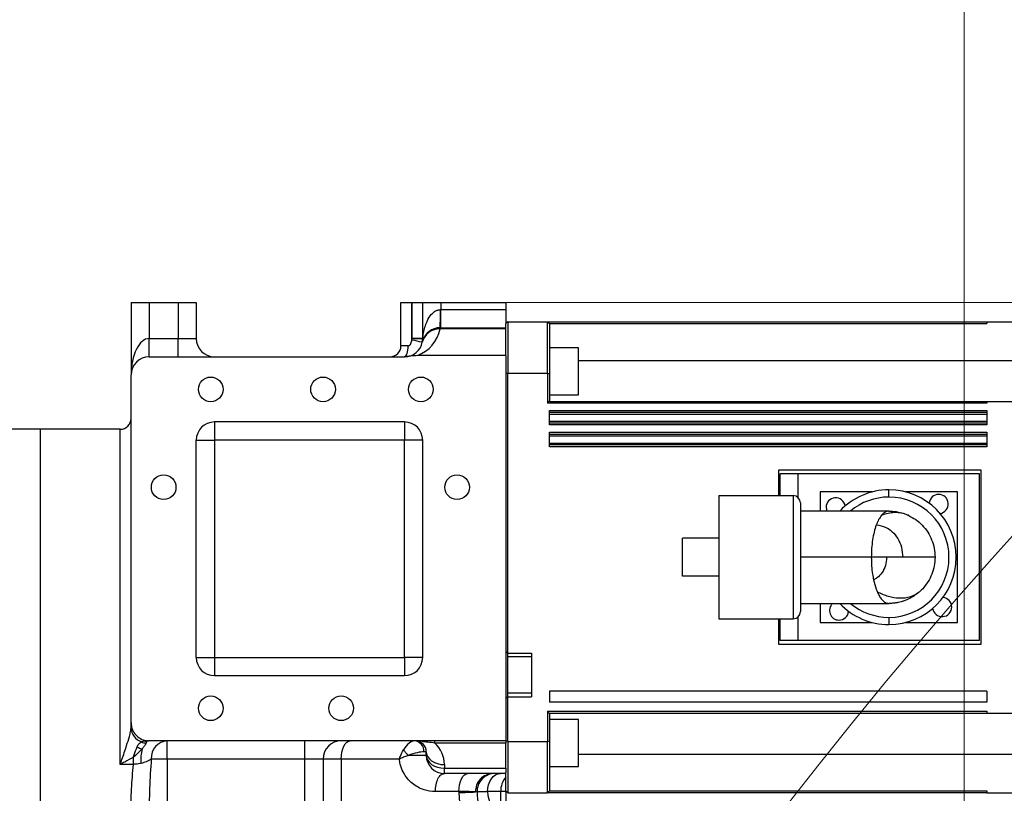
# Model space of a CAD drawing. Header units: millimetres. Extents: x -7 to 844, y 0 to 594.
# Tile 44 of 135: x 261 to 282, y 314 to 330. Entities that reach past the tile are written whole.
import ezdxf

# ---------------------------------------------------------------- set-up
doc = ezdxf.new("R2010")
doc.units = ezdxf.units.MM
doc.styles.add('SLDTEXTSTYLE2', font='HYSWLONGFANGSONG.TTF', dxfattribs={"bigfont": 'bigfont'})
doc.styles.add('SLDTEXTSTYLE3', font='HYSWLONGFANGSONG.TTF')
doc.dimstyles.new('SLDDIMSTYLE1', dxfattribs={"dimtxt": 9.875366, "dimasz": 4.884615, "dimexe": 0, "dimexo": 0.0625, "dimgap": 2.468842, "dimtad": 2, "dimlfac": 13, "dimrnd": 1e-09, "dimzin": 12, "dimdsep": 46, "dimtxsty": 'SLDTEXTSTYLE3', "dimsah": 1, "dimcen": 0.09, "dimadec": 0, "dimazin": 3, "dimtfac": 1, "dimtdec": 3, "dimtofl": 0, "dimtmove": 0, "dimatfit": 3, "dimfxl": 1, "dimfrac": 2, "dimtolj": 1, "dimtzin": 12, "dimarcsym": 0})
doc.dimstyles.new('SLDDIMSTYLE13', dxfattribs={"dimtxt": 9.875366, "dimasz": 4.884615, "dimexe": 0, "dimexo": 0.0625, "dimgap": 2.468842, "dimtad": 0, "dimtih": 1, "dimtoh": 1, "dimlfac": 5, "dimrnd": 1e-09, "dimzin": 12, "dimdsep": 46, "dimtxsty": 'SLDTEXTSTYLE3', "dimblk1": 'NONE', "dimblk2": 'NONE', "dimsah": 1, "dimcen": 0, "dimadec": 0, "dimazin": 3, "dimtfac": 1, "dimtdec": 3, "dimtofl": 0, "dimtmove": 0, "dimatfit": 3, "dimldrblk": 'NONE', "dimfxl": 1, "dimfrac": 2, "dimtolj": 1, "dimtzin": 12, "dimarcsym": 0})
doc.dimstyles.new('SLDDIMSTYLE14', dxfattribs={"dimtxt": 9.875366, "dimasz": 4.884615, "dimexe": 0, "dimexo": 0.0625, "dimgap": 2.468842, "dimtad": 0, "dimtih": 1, "dimtoh": 1, "dimlfac": 5, "dimrnd": 1e-09, "dimzin": 12, "dimdsep": 46, "dimtxsty": 'SLDTEXTSTYLE3', "dimblk1": 'NONE', "dimblk2": 'NONE', "dimsah": 1, "dimcen": 0, "dimadec": 0, "dimazin": 3, "dimtfac": 1, "dimtdec": 3, "dimtmove": 0, "dimatfit": 3, "dimldrblk": 'NONE', "dimfxl": 1, "dimfrac": 2, "dimtolj": 1, "dimtzin": 12, "dimarcsym": 0})
doc.dimstyles.new('SLDDIMSTYLE15', dxfattribs={"dimtxt": 9.875366, "dimasz": 4.884615, "dimexe": 0, "dimexo": 0.0625, "dimgap": 2.468842, "dimtad": 0, "dimtih": 1, "dimtoh": 1, "dimlfac": 5, "dimrnd": 1e-09, "dimzin": 12, "dimdsep": 46, "dimtxsty": 'SLDTEXTSTYLE3', "dimblk1": 'NONE', "dimblk2": 'NONE', "dimsah": 1, "dimcen": 0, "dimadec": 0, "dimazin": 3, "dimtfac": 1, "dimtdec": 3, "dimtmove": 0, "dimatfit": 3, "dimldrblk": 'NONE', "dimfxl": 1, "dimfrac": 2, "dimtolj": 1, "dimtzin": 12, "dimarcsym": 0})
doc.dimstyles.new('SLDDIMSTYLE2', dxfattribs={"dimtxt": 8.4646, "dimasz": 4.884615, "dimexe": 0, "dimexo": 0.0625, "dimgap": 2.11615, "dimtad": 2, "dimlfac": 13, "dimrnd": 1e-09, "dimzin": 12, "dimdsep": 46, "dimtxsty": 'SLDTEXTSTYLE3', "dimsah": 1, "dimcen": 0.09, "dimadec": 0, "dimazin": 3, "dimtfac": 1, "dimtdec": 3, "dimtofl": 0, "dimtmove": 0, "dimatfit": 3, "dimfxl": 1, "dimfrac": 2, "dimtolj": 1, "dimtzin": 12, "dimarcsym": 0})
doc.dimstyles.new('SLDDIMSTYLE8', dxfattribs={"dimtxt": 9.875366, "dimasz": 4.884615, "dimexe": 0, "dimexo": 0.0625, "dimgap": 2.468842, "dimtad": 0, "dimtih": 1, "dimtoh": 1, "dimlfac": 3, "dimrnd": 1e-09, "dimzin": 12, "dimdsep": 46, "dimtxsty": 'SLDTEXTSTYLE3', "dimblk1": 'NONE', "dimblk2": 'NONE', "dimsah": 1, "dimcen": 0, "dimadec": 0, "dimazin": 3, "dimtol": 1, "dimtp": 0.015, "dimtfac": 1, "dimtdec": 3, "dimtmove": 0, "dimatfit": 3, "dimldrblk": 'NONE', "dimfxl": 1, "dimfrac": 2, "dimtolj": 1, "dimtzin": 12, "dimarcsym": 0})

# ---------------------------------------------------------------- blocks, each defined once
blk = doc.blocks.new('_D_1')
at = {"color": 7, "linetype": 'Continuous', "lineweight": 18}
for p, q in [((280.678, 393.721), (61.134, 393.721)), ((62.134, 126.875), (62.134, 393.721)), ((197.046, 126.875), (61.134, 126.875))]:
    blk.add_line(p, q, dxfattribs=at)
for points in [[(62.134, 393.721), (61.382, 388.836), (62.885, 388.836)], [(62.134, 126.875), (62.885, 131.759), (61.382, 131.759)]]:
    blk.add_solid(points, dxfattribs=at)
at = {"color": 7, "linetype": 'Continuous', "lineweight": 18, "insert": (50.196, 251.655), "char_height": 9.2604, "attachment_point": 1, "rotation": 90, "style": 'SLDTEXTSTYLE3'}
blk.add_mtext('3469', dxfattribs=at)
blk = doc.blocks.new('_D_6')
at = {"color": 7, "linetype": 'Continuous', "lineweight": 18}
for p, q in [((280.678, 393.721), (82.321, 393.721)), ((83.321, 393.721), (83.321, 158.336)), ((275.155, 158.336), (82.321, 158.336))]:
    blk.add_line(p, q, dxfattribs=at)
for points in [[(83.321, 393.721), (82.569, 388.836), (84.072, 388.836)], [(83.321, 158.336), (84.072, 163.221), (82.569, 163.221)]]:
    blk.add_solid(points, dxfattribs=at)
at = {"color": 7, "linetype": 'Continuous', "lineweight": 18, "insert": (71.383, 267.385), "char_height": 9.2604, "attachment_point": 1, "rotation": 90, "style": 'SLDTEXTSTYLE3'}
blk.add_mtext('3060', dxfattribs=at)
blk = doc.blocks.new('_D_10')
at = {"color": 7, "linetype": 'Continuous', "lineweight": 18}
for p, q in [((183.755, 319.798), (183.755, 341.625)), ((280.678, 300.759), (280.678, 341.625)), ((183.755, 340.625), (280.678, 340.625))]:
    blk.add_line(p, q, dxfattribs=at)
for points in [[(183.755, 340.625), (188.639, 339.873), (188.639, 341.376)], [(280.678, 340.625), (275.793, 341.376), (275.793, 339.873)]]:
    blk.add_solid(points, dxfattribs=at)
at = {"color": 7, "linetype": 'Continuous', "lineweight": 18, "insert": (224.808, 350.857), "char_height": 7.9375, "attachment_point": 1, "style": 'SLDTEXTSTYLE3'}
blk.add_mtext('1260', dxfattribs=at)
blk = doc.blocks.new('_D_11')
at = {"color": 7, "linetype": 'Continuous', "lineweight": 18}
for p, q in [((280.678, 300.759), (280.678, 341.625)), ((304.139, 165.644), (304.139, 341.625)), ((304.139, 340.625), (280.678, 340.625))]:
    blk.add_line(p, q, dxfattribs=at)
for points in [[(280.678, 340.625), (285.562, 339.873), (285.562, 341.376)], [(304.139, 340.625), (299.255, 341.376), (299.255, 339.873)]]:
    blk.add_solid(points, dxfattribs=at)
at = {"color": 7, "linetype": 'Continuous', "lineweight": 18, "insert": (286.852, 350.857), "char_height": 7.9375, "attachment_point": 1, "style": 'SLDTEXTSTYLE3'}
blk.add_mtext('305', dxfattribs=at)
blk = doc.blocks.new('_D_14')
at = {"color": 7, "linetype": 'Continuous', "lineweight": 18}
for p, q in [((270.947, 324.028), (409.462, 324.028)), ((408.462, 324.028), (408.462, 310.952)), ((258.193, 310.952), (409.462, 310.952))]:
    blk.add_line(p, q, dxfattribs=at)
for points in [[(408.462, 324.028), (407.71, 319.144), (409.213, 319.144)], [(408.462, 310.952), (409.213, 315.836), (407.71, 315.836)]]:
    blk.add_solid(points, dxfattribs=at)
at = {"color": 7, "linetype": 'Continuous', "lineweight": 18, "insert": (398.23, 311.934), "char_height": 7.9375, "attachment_point": 1, "rotation": 90, "style": 'SLDTEXTSTYLE3'}
blk.add_mtext('170', dxfattribs=at)
blk = doc.blocks.new('_D_15')
at = {"color": 7, "linetype": 'Continuous', "lineweight": 18}
for p, q in [((258.193, 310.952), (409.462, 310.952)), ((408.462, 310.952), (408.462, 295.567)), ((285.87, 295.567), (409.462, 295.567))]:
    blk.add_line(p, q, dxfattribs=at)
for points in [[(408.462, 310.952), (407.71, 306.067), (409.213, 306.067)], [(408.462, 295.567), (409.213, 300.452), (407.71, 300.452)]]:
    blk.add_solid(points, dxfattribs=at)
at = {"color": 7, "linetype": 'Continuous', "lineweight": 18, "insert": (398.23, 297.703), "char_height": 7.9375, "attachment_point": 1, "rotation": 90, "style": 'SLDTEXTSTYLE3'}
blk.add_mtext('200', dxfattribs=at)
blk = doc.blocks.new('_D_28')
at = {"color": 7, "linetype": 'Continuous', "lineweight": 18}
blk.add_line((754.604, 285.289), (748.254, 285.289), dxfattribs=at)
at = {"color": 7, "linetype": 'Continuous', "lineweight": 18, "char_height": 9.2604, "attachment_point": 1}
for s, insert, style in [('10H7深15', (669.173, 320.457), 'SLDTEXTSTYLE2'), ('%%c', (657.557, 320.457), 'SLDTEXTSTYLE3'), ('Depth 15', (665.328, 308.23), 'SLDTEXTSTYLE3')]:
    blk.add_mtext(s, dxfattribs=dict(at, insert=insert, style=style))
blk = doc.blocks.new('_None')
blk = doc.blocks.new('_D_45')
at = {"color": 7, "linetype": 'Continuous', "lineweight": 18}
blk.add_line((521.285, 333.673), (471.743, 333.673), dxfattribs=at)
at = {"color": 7, "linetype": 'Continuous', "lineweight": 18, "char_height": 9.2604, "attachment_point": 1}
for s, insert, style in [('H8通', (502.411, 345.611), 'SLDTEXTSTYLE2'), ('%%c', (482.152, 345.611), 'SLDTEXTSTYLE3'), ('2-', (471.743, 345.611), 'SLDTEXTSTYLE3'), ('30', (493.768, 345.611), 'SLDTEXTSTYLE3')]:
    blk.add_mtext(s, dxfattribs=dict(at, insert=insert, style=style))
blk = doc.blocks.new('_D_46')
at = {"color": 7, "linetype": 'Continuous', "lineweight": 18}
blk.add_line((688.896, 334.435), (722.792, 334.435), dxfattribs=at)
at = {"color": 7, "linetype": 'Continuous', "lineweight": 18, "attachment_point": 1}
for s, insert, char_height, style in [('通', (714.149, 346.373), 9.26, 'SLDTEXTSTYLE2'), ('8-', (690.483, 346.373), 9.2604, 'SLDTEXTSTYLE3'), ('M20', (700.893, 346.373), 9.2604, 'SLDTEXTSTYLE3')]:
    blk.add_mtext(s, dxfattribs=dict(at, insert=insert, char_height=char_height, style=style))
blk = doc.blocks.new('_D_55')
at = {"color": 7, "linetype": 'Continuous', "lineweight": 18}
blk.add_line((512.91, 531.632), (472.011, 531.632), dxfattribs=at)
at = {"color": 7, "linetype": 'Continuous', "lineweight": 18, "attachment_point": 1}
for s, insert, char_height, style in [('通', (502.68, 543.569), 9.26, 'SLDTEXTSTYLE2'), ('%%c', (482.421, 543.569), 9.2604, 'SLDTEXTSTYLE3'), ('8-', (472.011, 543.569), 9.2604, 'SLDTEXTSTYLE3'), ('22', (494.037, 543.569), 9.2604, 'SLDTEXTSTYLE3')]:
    blk.add_mtext(s, dxfattribs=dict(at, insert=insert, char_height=char_height, style=style))

msp = doc.modelspace()

# ---------------------------------------------------------------- linework, layer by layer
at = {"color": 7, "linetype": 'Continuous', "lineweight": 25}
for p, q in [((262.985349, 324.028446), (263.369965, 324.028446)), ((262.985349, 324.028446), (262.985349, 322.489984)), ((263.369965, 324.028446), (263.369965, 323.259215)), ((263.369965, 324.028446), (263.985349, 324.028446)), ((263.985349, 324.028446), (264.369965, 324.028446)), ((263.985349, 324.028446), (263.985349, 323.259215)), ((264.369965, 324.028446), (264.369965, 323.259215)), ((268.716111, 323.105369), (268.716111, 324.028446)), ((268.716111, 324.028446), (268.94688, 324.028446)), ((268.94688, 324.028446), (268.94688, 323.257676)), ((268.94688, 324.028446), (268.946888, 324.028446)), ((268.946888, 323.259215), (268.946888, 324.028446)), ((268.946888, 324.028446), (269.177657, 324.028446)), ((269.177657, 323.259215), (269.177657, 324.028446)), ((269.177657, 324.028446), (269.562273, 324.028446)), ((269.554502, 323.874599), (269.562273, 323.874599)), ((269.562273, 324.028446), (269.562273, 323.874599)), ((269.562273, 324.028446), (270.94688, 324.028446)), ((269.562273, 323.489984), (269.562273, 323.874599)), ((269.562273, 323.874599), (270.94688, 323.874599)), ((270.94688, 324.028446), (270.94688, 323.874599)), ((270.94688, 323.874599), (270.94688, 323.580753)), ((269.546731, 323.489984), (269.546731, 323.464438)), ((269.546731, 323.489984), (270.94688, 323.489984)), ((270.94688, 323.464438), (269.546731, 323.464438)), ((270.985342, 323.619224), (270.946879, 323.580766)), ((270.94688, 323.222371), (270.94688, 323.580767)), ((270.985343, 323.619215), (271.831495, 323.619215)), ((271.831496, 323.619215), (271.869957, 323.580753)), ((271.831496, 323.619215), (281.154573, 323.619215)), ((271.869957, 323.580755), (271.869957, 322.514093)), ((271.869957, 323.580753), (281.154573, 323.580753)), ((281.154573, 323.619215), (281.154573, 323.580753)), ((281.154573, 323.619215), (281.923803, 323.619215)), ((263.369965, 322.874599), (263.369965, 323.259215)), ((263.369965, 323.259215), (263.985349, 323.259215)), ((263.985349, 322.874599), (263.985349, 323.259215)), ((263.985349, 323.259215), (264.369965, 323.259215)), ((268.94533, 323.228446), (268.94688, 323.257676)), ((269.177638, 323.255369), (268.94688, 323.257676)), ((269.177657, 323.259215), (268.946888, 323.259215)), ((268.869961, 323.105369), (268.716111, 323.105369)), ((270.94688, 322.899424), (270.94688, 323.222371)), ((272.485342, 323.062695), (271.869957, 323.062695)), ((272.485342, 322.062695), (272.485342, 323.062688)), ((263.369965, 322.874599), (268.786117, 322.874599)), ((270.94688, 322.899424), (269.066823, 322.899424)), ((270.94688, 322.899424), (270.94688, 314.720753)), ((262.985349, 315.108389), (262.985349, 322.489984)), ((270.985342, 322.527369), (270.94688, 322.514099)), ((270.985342, 316.580753), (270.985342, 322.527369)), ((270.985342, 322.527369), (271.831497, 322.527361)), ((271.831493, 322.527361), (271.831496, 321.888446)), ((271.831498, 322.527362), (271.869962, 322.51409)), ((271.869957, 322.514089), (271.869957, 321.926907)), ((271.869957, 322.062695), (272.485342, 322.062695)), ((281.154573, 321.888446), (271.831496, 321.888446)), ((271.869957, 321.926907), (281.154573, 321.926907)), ((281.154573, 321.926907), (281.154573, 321.888446)), ((281.154573, 321.926907), (281.923803, 321.926907)), ((271.869957, 321.734599), (281.154573, 321.734599)), ((271.869957, 321.426907), (271.869957, 321.734599)), ((271.869957, 321.696138), (281.154573, 321.696138)), ((271.869957, 321.657676), (281.154573, 321.657676)), ((281.154573, 321.734599), (281.154573, 321.426907)), ((268.793042, 321.489984), (264.75458, 321.489984)), ((264.75458, 321.489984), (264.75458, 321.105369)), ((268.793042, 321.489984), (268.793042, 321.105369)), ((271.869957, 321.50383), (281.154573, 321.50383)), ((281.154573, 321.465369), (271.869957, 321.465369)), ((281.154573, 321.426907), (271.869957, 321.426907)), ((261.062273, 321.336138), (259.75458, 321.336138)), ((262.75458, 321.336138), (261.062273, 321.336138)), ((261.062273, 300.566907), (261.062273, 321.336138)), ((271.869957, 321.273061), (281.154573, 321.273061)), ((271.869957, 320.965369), (271.869957, 321.273061)), ((271.869957, 321.234599), (281.154573, 321.234599)), ((271.869957, 321.196138), (281.154573, 321.196138)), ((281.154573, 321.273061), (281.154573, 320.965369)), ((264.369965, 316.489984), (264.369965, 321.105369)), ((264.369965, 321.105369), (264.75458, 321.105369)), ((268.793042, 321.105369), (264.75458, 321.105369)), ((264.75458, 321.105369), (264.75458, 316.489984)), ((268.793042, 316.489984), (268.793042, 321.105369)), ((269.177657, 321.105369), (268.793042, 321.105369)), ((269.177657, 316.489984), (269.177657, 321.105369)), ((271.869957, 321.042292), (281.154573, 321.042292)), ((281.154573, 321.00383), (271.869957, 321.00383)), ((281.154573, 320.965369), (271.869957, 320.965369)), ((276.731496, 320.465369), (276.731496, 319.926907)), ((281.039188, 320.465369), (276.731496, 320.465369)), ((276.769957, 319.926907), (276.769957, 320.388446)), ((277.154573, 320.388446), (276.769957, 320.388446)), ((277.154573, 319.882017), (277.154573, 320.388446)), ((281.000726, 320.388446), (277.154573, 320.388446)), ((281.000726, 316.849984), (281.000726, 320.388446)), ((281.039188, 316.773061), (281.039188, 320.465369)), ((275.467496, 319.926907), (275.467496, 317.311523)), ((275.467496, 319.926907), (277.045957, 319.926907)), ((277.045957, 319.926907), (277.045957, 317.311523)), ((277.619957, 320.00383), (277.619957, 319.599984)), ((278.719627, 320.00383), (277.619957, 320.00383)), ((279.077649, 319.895523), (279.077649, 320.049369)), ((280.535342, 320.00383), (279.435672, 320.00383)), ((280.535342, 317.234599), (280.535342, 320.00383)), ((277.199803, 319.773061), (277.199803, 317.465369)), ((279.081496, 319.599984), (277.199803, 319.599984)), ((277.743034, 319.676907), (277.758105, 319.599984)), ((274.698265, 318.215369), (274.698265, 319.023061)), ((275.467496, 319.023061), (274.698265, 319.023061)), ((278.704863, 318.619215), (277.199803, 318.619215)), ((279.029483, 318.619215), (278.704863, 318.619215)), ((279.371363, 318.619215), (279.029483, 318.619215)), ((275.467496, 318.215369), (274.698265, 318.215369)), ((277.199803, 317.638446), (279.081496, 317.638446)), ((277.619957, 317.638446), (277.619957, 317.234599)), ((275.467496, 317.311523), (277.045957, 317.311523)), ((276.731496, 317.311523), (276.731496, 316.773061)), ((276.769957, 316.849984), (276.769957, 317.311523)), ((277.154573, 316.849984), (277.154573, 317.356413)), ((277.619957, 317.234599), (278.719627, 317.234599)), ((279.077649, 317.342907), (279.077649, 317.189061)), ((279.435672, 317.234599), (280.535342, 317.234599)), ((276.731496, 316.773061), (281.039188, 316.773061)), ((277.154573, 316.849984), (276.769957, 316.849984)), ((281.000726, 316.849984), (277.154573, 316.849984)), ((270.985342, 316.580753), (270.94688, 316.619215)), ((270.985342, 316.580753), (271.485342, 316.580753)), ((270.985342, 316.50383), (270.985342, 316.580753)), ((271.485342, 316.580753), (271.485342, 315.657676)), ((264.369965, 316.489984), (264.75458, 316.489984)), ((264.75458, 316.489984), (264.75458, 316.105369)), ((264.75458, 316.489984), (268.793042, 316.489984)), ((269.177657, 316.489984), (268.793042, 316.489984)), ((268.793042, 316.489984), (268.793042, 316.105369)), ((270.985342, 315.734599), (270.985342, 316.50383)), ((271.485342, 316.50383), (270.985342, 316.50383)), ((264.75458, 316.105369), (268.793042, 316.105369)), ((271.485342, 315.734599), (270.985342, 315.734599)), ((270.985342, 315.657676), (270.985342, 315.734599)), ((281.154573, 315.773061), (271.869957, 315.773061)), ((271.869957, 315.773061), (271.869957, 315.542292)), ((281.154573, 315.773061), (281.154573, 315.542292)), ((270.985342, 315.657676), (270.94688, 315.619215)), ((270.985347, 314.711067), (270.985342, 315.657676)), ((270.985342, 315.657676), (271.485342, 315.657676)), ((281.154573, 315.542292), (271.869957, 315.542292)), ((271.831496, 315.349984), (271.831495, 314.711061)), ((271.831496, 315.349984), (281.154573, 315.349984)), ((271.869957, 315.311523), (281.154573, 315.311523)), ((271.869957, 315.311523), (271.869958, 314.72433)), ((281.154573, 315.349984), (281.154573, 315.311523)), ((281.154573, 315.311523), (281.923803, 315.311523)), ((262.985349, 314.995192), (262.985349, 315.108389)), ((272.485342, 315.175735), (271.869957, 315.175735)), ((272.485342, 314.678295), (272.485342, 315.175735)), ((263.207313, 314.699302), (263.258547, 314.721455)), ((263.317514, 314.710827), (263.303243, 314.680081)), ((263.32539, 314.723386), (263.356443, 314.720994)), ((263.343238, 314.719954), (263.352481, 314.720745)), ((263.356437, 314.720753), (263.352481, 314.720745)), ((263.369965, 314.720753), (263.356437, 314.720753)), ((270.94688, 314.720753), (263.369965, 314.720753)), ((263.75458, 314.336138), (263.75458, 314.720753)), ((266.677657, 314.336138), (266.677657, 314.720753)), ((269.435191, 314.675693), (269.435191, 314.720753)), ((270.94688, 314.675693), (269.435191, 314.675693)), ((270.985342, 314.711066), (270.946879, 314.724337)), ((270.94688, 314.720753), (270.94688, 314.675693)), ((270.94688, 314.141097), (270.94688, 314.675693)), ((270.985343, 314.711067), (271.831495, 314.711061)), ((271.831496, 314.711061), (271.869957, 314.72433)), ((271.869957, 314.724329), (271.869957, 313.657662)), ((272.485342, 314.175735), (272.485342, 314.678295)), ((269.25458, 314.489984), (269.203052, 314.489984)), ((269.25458, 314.413061), (269.25458, 314.489984)), ((263.037261, 314.22105), (263.037261, 314.377003)), ((263.75458, 314.336138), (263.414533, 314.336138)), ((263.75458, 314.336138), (263.75458, 311.837327)), ((266.677657, 314.336138), (263.75458, 314.336138)), ((267.062273, 314.336138), (266.677657, 314.336138)), ((266.677657, 310.951523), (266.677657, 314.336138)), ((267.062273, 314.336138), (267.062273, 312.261676)), ((267.446888, 314.336138), (267.062273, 314.336138)), ((267.446888, 314.336138), (267.446888, 312.45269)), ((268.681513, 314.336138), (267.446888, 314.336138)), ((263.037261, 314.22105), (262.75458, 314.22105)), ((269.639196, 314.21802), (269.639196, 314.141097)), ((269.639196, 314.141097), (270.94688, 314.141097)), ((269.639196, 314.028446), (269.639196, 314.141097)), ((270.94688, 314.141097), (270.94688, 314.048002)), ((270.94688, 313.657674), (270.94688, 314.048002)), ((271.869957, 314.175735), (272.485342, 314.175735)), ((270.94688, 314.028446), (269.639196, 314.028446)), ((269.946901, 313.64383), (269.446888, 313.64383)), ((270.331736, 313.633713), (270.299462, 313.637184)), ((270.834237, 313.64383), (270.557105, 313.64383)), ((270.834237, 313.082451), (270.834237, 313.64383)), ((270.94688, 313.64383), (270.834237, 313.64383)), ((270.985342, 313.619215), (270.94688, 313.657676)), ((270.94688, 313.64383), (270.94688, 313.396138)), ((271.831498, 313.619208), (271.869962, 313.657666)), ((271.869957, 313.657676), (281.154573, 313.657676)), ((281.154573, 313.657676), (281.154573, 313.619215)), ((270.985342, 313.619215), (271.831497, 313.619209)), ((281.154573, 313.619215), (271.831496, 313.619215)), ((281.154573, 313.619215), (281.923803, 313.619215))]:
    msp.add_line(p, q, dxfattribs=at)
at = {"color": 8, "linetype": 'Continuous', "lineweight": 25}
for p, q in [((272.485342, 322.796138), (281.923803, 322.796138)), ((262.75458, 314.22105), (262.75458, 321.336138)), ((272.485342, 314.442292), (281.923803, 314.442292))]:
    msp.add_line(p, q, dxfattribs=at)
at = {"color": 7, "linetype": 'Continuous', "lineweight": 25, "flags": 128}
for points in [[(268.793042, 322.874599), (268.808048, 322.879034), (268.822477, 322.892166), (268.835776, 322.913491), (268.847432, 322.94219), (268.856998, 322.97716), (268.864106, 323.017057), (268.868483, 323.060348), (268.869961, 323.105369)], [(267.446888, 314.336138), (267.450583, 314.411173), (267.461526, 314.483324), (267.479298, 314.549819), (267.503214, 314.608102), (267.532355, 314.655934), (267.565603, 314.691476), (267.601678, 314.713363), (267.639196, 314.720753)], [(269.25458, 314.489984), (269.26197, 314.436926), (269.283857, 314.385908), (269.3194, 314.338889), (269.367231, 314.297676), (269.425515, 314.263854), (269.49201, 314.238722), (269.564161, 314.223246), (269.639196, 314.21802)], [(269.25458, 314.413061), (269.26197, 314.360003), (269.283857, 314.308985), (269.3194, 314.261966), (269.367231, 314.220753), (269.425515, 314.186931), (269.49201, 314.161799), (269.564161, 314.146323), (269.639196, 314.141097)], [(269.946901, 313.64383), (269.950596, 313.718865), (269.961539, 313.791016), (269.97931, 313.857511), (270.003226, 313.915794), (270.032368, 313.963626), (270.065615, 313.999168), (270.101691, 314.021055), (270.139208, 314.028446)], [(270.557105, 313.64383), (270.562331, 313.718865), (270.577807, 313.791016), (270.60294, 313.857511), (270.636762, 313.915794), (270.677974, 313.963626), (270.724993, 313.999168), (270.776012, 314.021055), (270.829069, 314.028446)]]:
    msp.add_lwpolyline(points, dxfattribs=at)
at = {"color": 7, "linetype": 'Continuous', "lineweight": 25}
for centre in [(264.677649, 322.182292), (267.062265, 322.182292), (269.139188, 322.182292), (263.677649, 320.105369), (269.908419, 320.105369), (264.677649, 315.413061), (267.44688, 315.413061)]:
    msp.add_circle(centre, 0.261538, dxfattribs=at)
at = {"color": 7, "linetype": 'Continuous', "lineweight": 18}
for centre, radius, start, end in [((280.677657, 210.182292), 183.538462, 30, 171.45435339), ((354.464036, 253.210041), 98.135872, 20.78106045, 194.20803626)]:
    msp.add_arc(centre, radius, start, end, dxfattribs=at)
at = {"color": 7, "linetype": 'Continuous', "lineweight": 25}
for centre, radius, start, end in [((264.789549, 323.778485), 4.765922, 356.52953, 1.1555653), ((268.793042, 323.618284), 0.769231, 290.8495409, 348.463041), ((269.526319, 323.098965), 0.366043, 86.8032474, 166.8416907), ((269.546731, 323.105369), 0.384615, 90, 163.6564727), ((269.52289, 323.102577), 0.362645, 86.2306306, 162.1731867), ((264.75458, 323.259215), 0.384615, 180, 270), ((268.793042, 323.259215), 0.153846, 359.4270398, 0), ((268.793042, 323.259215), 0.384615, 348.463041, 0), ((268.928889, 323.285853), 0.259049, 343.8040129, 7.9824546), ((268.485342, 323.105369), 0.230769, 270, 0), ((268.793042, 323.259215), 0.384615, 270, 348.463041), ((260.489556, 281.518459), 42.558467, 78.2312296, 78.5398662), ((269.546731, 323.105369), 0.384615, 163.6564727, 168.463041), ((263.369965, 322.489984), 0.384615, 90, 180), ((262.75458, 321.566907), 0.230769, 270, 0), ((264.75458, 321.105369), 0.384615, 90, 180), ((268.793042, 321.105369), 0.384615, 0, 90), ((277.045957, 319.773061), 0.153846, 0, 90), ((279.077649, 318.619215), 1.430154, 90, 136.7031115), ((279.077649, 318.619215), 1.430154, 270, 90), ((279.077649, 318.619215), 1.276308, 270, 90), ((280.135342, 319.749984), 0.203846, 90, 175.4827788), ((280.135342, 319.749984), 0.203846, 278.3422317, 90), ((277.94688, 319.676907), 0.203846, 8.3422317, 180), ((278.019957, 317.488446), 0.203846, 132.620991, 270), ((279.077649, 318.619215), 1.430154, 223.2968885, 270), ((280.208419, 317.561523), 0.203846, 0, 85.4827789), ((277.045957, 317.465369), 0.153846, 270, 0), ((278.019957, 317.488446), 0.203846, 270, 355.4827788), ((280.208419, 317.561523), 0.203846, 188.3422315, 0), ((264.75458, 316.489984), 0.384615, 180, 270), ((268.793042, 316.489984), 0.384615, 270, 0), ((263.313111, 315.009866), 0.32809, 182.563445, 251.1878806), ((263.287327, 314.849641), 0.170306, 241.9770003, 275.3624419), ((263.313905, 314.859706), 0.148922, 248.1779703, 271.3886832), ((263.355726, 314.643941), 0.077032, 99.3292543, 119.7391514), ((263.778325, 314.357131), 0.364397, 93.7361347, 183.3026853), ((267.446888, 314.336138), 0.384615, 90, 180), ((268.986545, 314.504407), 0.216986, 356.188739, 85.5980503), ((269.023811, 314.489984), 0.230769, 0, 90), ((269.023811, 314.21802), 0.615385, 0, 48.0491399), ((263.312978, 314.896709), 0.358999, 236.7026102, 255.1344426), ((264.050459, 314.335779), 0.856726, 165.5387585, 186.2070852), ((269.639196, 314.413061), 0.384615, 180, 270), ((270.676344, 313.65139), 0.37715, 91.2779505, 182.1586808), ((270.716218, 313.64383), 0.384615, 90, 181.5072514), ((271.283642, 313.657635), 0.449618, 138.503548, 181.7594428), ((270.946899, 313.645683), 1, 180.1061427, 181.2487052), ((269.622219, 326.911307), 13.291389, 271.4007761, 272.9206874), ((272.254281, 313.67418), 2.307692, 181.2487052, 222.9989904), ((271.869665, 313.67418), 1.538462, 181.5072514, 222.9989904), ((271.325737, 313.67418), 0.769231, 182.2612033, 230.2863863)]:
    msp.add_arc(centre, radius, start, end, dxfattribs=at)
at = {"color": 8, "linetype": 'Continuous', "lineweight": 25}
for start, end in [(90, 129.785757), (230.214243, 270)]:
    msp.add_arc((279.077649, 318.619215), 1.276308, start, end, dxfattribs=at)
at = {"color": 7, "linetype": 'Continuous', "lineweight": 25}
for centre, major_axis, ratio, start_param, end_param in [((263.369965, 322.489984), (0, 0.769231), 0.5, 0, 1.570796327), ((268.869965, 314.336138), (0.167068, 0.377733), 0.433570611, 0.18946502, 1.236654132), ((268.869965, 314.336138), (0.383833, 0.137868), 0.177868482, 0.459797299, 1.506987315)]:
    msp.add_ellipse(centre, major_axis=major_axis, ratio=ratio, start_param=start_param, end_param=end_param, dxfattribs=at)
for points, knots in [([(269.185428, 323.321827), (269.18835, 323.340177), (269.204084, 323.43899), (269.250086, 323.600357), (269.34342, 323.76177), (269.435213, 323.842825), (269.505384, 323.871452), (269.540962, 323.873732), (269.554502, 323.874599)], [0, 0, 0, 0, 0.085311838, 0.459396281, 0.710087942, 0.863651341, 0.948109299, 1, 1, 1, 1]), ([(269.177657, 323.259215), (269.177677, 323.259408), (269.177742, 323.260056), (269.178417, 323.266553), (269.180512, 323.285685), (269.183219, 323.305587), (269.185428, 323.321827)], [0, 0, 0, 0, 0.083316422, 0.27859641, 0.411314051, 1, 1, 1, 1]), ([(268.869961, 323.105369), (268.874718, 323.105885), (268.883276, 323.106814), (268.897179, 323.11443), (268.908105, 323.124841), (268.922459, 323.14464), (268.936032, 323.175461), (268.942933, 323.206993), (268.945006, 323.225551), (268.94533, 323.228446)], [0, 0, 0, 0, 0.095634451, 0.17202956, 0.306180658, 0.384172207, 0.64185099, 0.944136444, 1, 1, 1, 1]), ([(269.066823, 322.899424), (269.020023, 322.895802), (268.926364, 322.888554), (268.832886, 322.879253), (268.786117, 322.874599)], [0, 0, 0, 0, 0.4996766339, 1, 1, 1, 1]), ([(268.786117, 322.874599), (268.788188, 322.874599), (268.790525, 322.874599), (268.792785, 322.874599), (268.793042, 322.874599)], [0, 0, 0, 0, 0.886399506, 1, 1, 1, 1]), ([(271.869957, 321.926907), (271.864943, 321.926356), (271.855374, 321.925305), (271.844545, 321.918105), (271.837974, 321.910236), (271.834342, 321.903565), (271.831949, 321.89624), (271.831645, 321.891007), (271.831496, 321.888446)], [0, 0, 0, 0, 0.289630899, 0.552737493, 0.675409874, 0.786302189, 0.895373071, 1, 1, 1, 1]), ([(278.920662, 319.508709), (278.900091, 319.480441), (278.860844, 319.426511), (278.827743, 319.345941), (278.811992, 319.307602)], [0, 0, 0, 0, 0.524153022, 1, 1, 1, 1]), ([(279.491126, 319.508567), (279.445857, 319.525961), (279.352869, 319.561691), (279.206082, 319.571201), (279.060258, 319.555049), (278.967524, 319.524164), (278.92064, 319.50855)], [0, 0, 0, 0, 0.263695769, 0.541671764, 0.768280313, 1, 1, 1, 1]), ([(279.077649, 319.599984), (279.064773, 319.598981), (279.047208, 319.597612), (279.025074, 319.590232), (279.012121, 319.584857), (278.996534, 319.577052), (278.977106, 319.564508), (278.9535, 319.544859), (278.934498, 319.52527), (278.923403, 319.51199), (278.920662, 319.508709)], [0, 0, 0, 0, 0.245833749, 0.335361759, 0.405030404, 0.484783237, 0.622955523, 0.776270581, 0.944735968, 1, 1, 1, 1]), ([(279.077649, 319.599984), (279.128544, 319.597742), (279.216501, 319.593868), (279.347349, 319.564655), (279.434258, 319.534475), (279.483813, 319.511898), (279.491114, 319.508571)], [0, 0, 0, 0, 0.358544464, 0.619643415, 0.943965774, 1, 1, 1, 1]), ([(279.491114, 319.508571), (279.544446, 319.480256), (279.650076, 319.424173), (279.789012, 319.302252), (279.904302, 319.158191), (279.991284, 318.990817), (280.047735, 318.809858), (280.054882, 318.68232), (280.058419, 318.619215)], [0, 0, 0, 0, 0.1674876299, 0.3317303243, 0.5026240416, 0.6644376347, 0.8339663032, 1, 1, 1, 1]), ([(278.811992, 319.307602), (278.811056, 319.305093), (278.79337, 319.257703), (278.762885, 319.157213), (278.729745, 318.989725), (278.708806, 318.808752), (278.706173, 318.682167), (278.704863, 318.619215)], [0, 0, 0, 0, 0.014128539, 0.26682087, 0.508650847, 0.755644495, 1, 1, 1, 1]), ([(278.811991, 319.307406), (278.881214, 319.294875), (279.006017, 319.272284), (279.159646, 319.16075), (279.274846, 319.016363), (279.35547, 318.829548), (279.365978, 318.690475), (279.371363, 318.619215)], [0, 0, 0, 0, 0.213591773, 0.385089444, 0.575160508, 0.782315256, 1, 1, 1, 1]), ([(278.704863, 318.619215), (278.706129, 318.557569), (278.708664, 318.434138), (278.726475, 318.271686), (278.744689, 318.178082), (278.752345, 318.138732)], [0, 0, 0, 0, 0.3664134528, 0.7336497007, 1, 1, 1, 1]), ([(279.029483, 318.619215), (279.024465, 318.559001), (279.014684, 318.441655), (278.939132, 318.288941), (278.846174, 318.18839), (278.776881, 318.151772), (278.752498, 318.138887)], [0, 0, 0, 0, 0.304215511, 0.59285504, 0.856736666, 1, 1, 1, 1]), ([(280.058419, 318.619215), (280.050526, 318.619215), (280.034172, 318.619215), (279.897189, 318.619215), (279.679319, 318.619215), (279.474028, 318.619215), (279.371363, 318.619215)], [0, 0, 0, 0, 0.232719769, 0.48220508, 0.741053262, 1, 1, 1, 1]), ([(280.058419, 318.619215), (280.055086, 318.557995), (280.048362, 318.434462), (279.994614, 318.255999), (279.909433, 318.088553), (279.813338, 317.963986), (279.743991, 317.900112), (279.721052, 317.878985)], [0, 0, 0, 0, 0.215702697, 0.435254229, 0.654714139, 0.885787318, 1, 1, 1, 1]), ([(278.752345, 318.138732), (278.769316, 318.070203), (278.792933, 317.974834), (278.824298, 317.899925), (278.833125, 317.878844)], [0, 0, 0, 0, 0.718566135, 1, 1, 1, 1]), ([(279.721011, 317.878948), (279.663784, 317.840213), (279.545148, 317.759911), (279.315102, 317.737456), (279.071915, 317.775094), (278.912762, 317.844309), (278.833003, 317.878997)], [0, 0, 0, 0, 0.261457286, 0.542023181, 0.770485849, 1, 1, 1, 1]), ([(278.833125, 317.878844), (278.847198, 317.849375), (278.876438, 317.788145), (278.919249, 317.728973), (278.956329, 317.690535), (278.983408, 317.669211), (279.013484, 317.651967), (279.045277, 317.640584), (279.06777, 317.639098), (279.077649, 317.638446)], [0, 0, 0, 0, 0.198764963, 0.412988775, 0.538192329, 0.649172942, 0.735011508, 0.883612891, 1, 1, 1, 1]), ([(279.721052, 317.878985), (279.695735, 317.858233), (279.646517, 317.817891), (279.563906, 317.765758), (279.483808, 317.724988), (279.40808, 317.694883), (279.34438, 317.674714), (279.29238, 317.661854), (279.252041, 317.653886), (279.218146, 317.648382), (279.16099, 317.640885), (279.112948, 317.639479), (279.077649, 317.638446)], [0, 0, 0, 0, 0.137578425, 0.267448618, 0.413419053, 0.520273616, 0.615715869, 0.699750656, 0.750474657, 0.793488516, 0.848268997, 1, 1, 1, 1]), ([(271.831496, 315.349984), (271.831643, 315.347452), (271.831946, 315.342271), (271.834315, 315.33492), (271.837981, 315.328188), (271.844601, 315.320265), (271.85544, 315.313109), (271.864979, 315.312066), (271.869957, 315.311523)], [0, 0, 0, 0, 0.1034206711, 0.21166044, 0.3251237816, 0.4488709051, 0.7123709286, 1, 1, 1, 1]), ([(262.985349, 315.108389), (262.987335, 315.078997), (262.992265, 315.006049), (263.039634, 314.896815), (263.126967, 314.799388), (263.228224, 314.741444), (263.297845, 314.728505), (263.32539, 314.723386)], [0, 0, 0, 0, 0.157395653, 0.390647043, 0.621560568, 0.850276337, 1, 1, 1, 1]), ([(262.75458, 314.22105), (262.754746, 314.221518), (262.766887, 314.255901), (262.812863, 314.387051), (262.87969, 314.583664), (262.942385, 314.78524), (262.970064, 314.892962), (262.982179, 314.953943), (262.983999, 314.977616), (262.985349, 314.995192)], [0, 0, 0, 0, 0.0018755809, 0.1376105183, 0.5212241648, 0.7640514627, 0.8954049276, 0.9223413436, 1, 1, 1, 1]), ([(263.115893, 314.596646), (263.126506, 314.617236), (263.14235, 314.647976), (263.174179, 314.683523), (263.194284, 314.693097), (263.207313, 314.699302)], [0, 0, 0, 0, 0.416520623, 0.62184711, 1, 1, 1, 1]), ([(263.303243, 314.680081), (263.299756, 314.669563), (263.295426, 314.6565), (263.275403, 314.622451), (263.252417, 314.589505), (263.228317, 314.55911), (263.220876, 314.549725)], [0, 0, 0, 0, 0.324539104, 0.403080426, 0.815686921, 1, 1, 1, 1]), ([(263.258547, 314.721455), (263.263039, 314.7221), (263.274008, 314.723676), (263.294909, 314.724344), (263.314883, 314.723716), (263.32539, 314.723386)], [0, 0, 0, 0, 0.247444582, 0.604117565, 1, 1, 1, 1]), ([(263.343238, 314.719954), (263.337705, 314.719192), (263.325269, 314.717478), (263.320282, 314.713201), (263.317514, 314.710827)], [0, 0, 0, 0, 0.444988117, 1, 1, 1, 1]), ([(269.435191, 314.675693), (269.384954, 314.681605), (269.292463, 314.692489), (269.179591, 314.705759), (269.108637, 314.714196), (269.069325, 314.718371), (269.047202, 314.720073), (269.033605, 314.720641), (269.02726, 314.72075), (269.024138, 314.720753), (269.023811, 314.720753)], [0, 0, 0, 0, 0.343834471, 0.633022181, 0.795333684, 0.887513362, 0.948818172, 0.974786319, 0.997362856, 1, 1, 1, 1]), ([(263.037261, 314.377003), (263.037363, 314.377354), (263.037869, 314.379107), (263.039411, 314.384416), (263.044064, 314.400213), (263.066499, 314.474249), (263.093251, 314.540541), (263.115893, 314.596646)], [0, 0, 0, 0, 0.004623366, 0.0230409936, 0.069814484, 0.2127496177, 1, 1, 1, 1]), ([(263.220876, 314.549725), (263.210161, 314.539011), (263.151609, 314.480462), (263.089312, 314.422837), (263.037556, 314.377262), (263.037261, 314.377003)], [0, 0, 0, 0, 0.182145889, 0.995344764, 1, 1, 1, 1]), ([(268.681513, 314.336138), (268.681621, 314.336486), (268.687443, 314.355327), (268.69498, 314.376748), (268.72107, 314.442444), (268.746232, 314.486634), (268.770041, 314.528448)], [0, 0, 0, 0, 0.0051984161, 0.2813070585, 0.3199593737, 1, 1, 1, 1]), ([(268.869968, 314.413061), (268.851589, 314.434284), (268.81483, 314.47673), (268.78497, 314.511209), (268.770041, 314.528448)], [0, 0, 0, 0, 0.499999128, 1, 1, 1, 1]), ([(263.037261, 314.377003), (262.975633, 314.341257), (262.882541, 314.287262), (262.787367, 314.237817), (262.754988, 314.221258), (262.75458, 314.22105)], [0, 0, 0, 0, 0.659168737, 0.995707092, 1, 1, 1, 1]), ([(263.414533, 314.336138), (263.381812, 314.315119), (263.326508, 314.279595), (263.235796, 314.253715), (263.198755, 314.243148)], [0, 0, 0, 0, 0.591655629, 1, 1, 1, 1]), ([(263.414533, 314.336138), (263.4001, 314.129435), (263.371178, 313.715245), (263.37037, 313.296971), (263.369965, 313.087437)], [0, 0, 0, 0, 0.49905254, 1, 1, 1, 1]), ([(269.446888, 313.64383), (269.366135, 313.65117), (269.195892, 313.666644), (268.993722, 313.778889), (268.848927, 313.919961), (268.756179, 314.060585), (268.700364, 314.204705), (268.686624, 314.3004), (268.681493, 314.336135)], [0, 0, 0, 0, 0.228155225, 0.480996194, 0.618493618, 0.762475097, 0.911300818, 1, 1, 1, 1]), ([(268.681513, 314.336138), (268.710575, 314.351369), (268.768394, 314.381671), (268.83623, 314.402635), (268.869968, 314.413061)], [0, 0, 0, 0, 0.502652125, 1, 1, 1, 1]), ([(262.985349, 313.169587), (262.986195, 313.346598), (262.987891, 313.701592), (263.020775, 314.047581), (263.037261, 314.22105)], [0, 0, 0, 0, 0.498630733, 1, 1, 1, 1]), ([(263.198755, 314.243148), (263.161006, 314.236814), (263.108956, 314.228081), (263.052714, 314.222565), (263.037261, 314.22105)], [0, 0, 0, 0, 0.725244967, 1, 1, 1, 1]), ([(270.299462, 313.637184), (270.269759, 313.639571), (270.209771, 313.644392), (270.071519, 313.64355), (269.975088, 313.643767), (269.946901, 313.64383)], [0, 0, 0, 0, 0.409724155, 0.827459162, 1, 1, 1, 1]), ([(270.557105, 313.64383), (270.547144, 313.643441), (270.477415, 313.640713), (270.397229, 313.637775), (270.34052, 313.635172), (270.334702, 313.634206), (270.331736, 313.633713)], [0, 0, 0, 0, 0.071384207, 0.499707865, 0.745004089, 1, 1, 1, 1])]:
    msp.add_open_spline(points, degree=3, knots=knots, dxfattribs=at)
for points in [[(270.985341, 323.619221), (270.985341, 323.453911), (270.985341, 323.123293), (270.985341, 322.72601), (270.985341, 322.527369)], [(271.831497, 322.527361), (271.831497, 322.726002), (271.831497, 323.123286), (271.831497, 323.453905), (271.831497, 323.619215)], [(270.985341, 314.711068), (270.985341, 314.512427), (270.985341, 314.115144), (270.985341, 313.784525), (270.985341, 313.619215)], [(271.831497, 313.619209), (271.831497, 313.784518), (271.831497, 314.115137), (271.831497, 314.512419), (271.831497, 314.711061)], [(269.25458, 314.413061), (269.248799, 314.413061), (269.237236, 314.413061), (269.148295, 314.413061), (269.021164, 314.413061), (268.920367, 314.413061), (268.869968, 314.413061)], [(269.446888, 313.64383), (269.449779, 313.694229), (269.45556, 313.795027), (269.500031, 313.922159), (269.563597, 314.011101), (269.613996, 314.022664), (269.639196, 314.028446)]]:
    msp.add_open_spline(points, degree=3, dxfattribs=at)

# ---------------------------------------------------------------- dimensions: what is measured, and where the dimension line sits
at = {"color": 7, "linetype": 'Continuous', "lineweight": 18}
for p1, text, dimstyle, picture, middle in [((3.286, 2.923341), '8-<>通', 'SLDDIMSTYLE15', '_D_55', (491.667114, 539.014431)), ((4.915706, 3.435323), '2-<>H8通', 'SLDDIMSTYLE13', '_D_45', (495.719839, 341.056069))]:
    dim = msp.add_diameter_dim_2p(p1=p1, p2=(0, 0), text=text, dimstyle=dimstyle, dxfattribs=at)
    dim.commit()
    dim.dimension.update_dxf_attribs({"geometry": picture, "text_midpoint": middle, "dimtype": 163})
for base, p1, p2, dimstyle, picture, middle in [((62.133651, 393.720753), (197.04622, 126.874599), (280.677657, 393.720753), 'SLDDIMSTYLE1', '_D_1', (62.133651, 260.297676)), ((83.320663, 158.336138), (280.677657, 393.720753), (275.155012, 158.336138), 'SLDDIMSTYLE1', '_D_6', (83.320663, 276.028446)), ((408.461635, 310.951523), (270.94688, 324.028446), (258.192944, 310.951523), 'SLDDIMSTYLE2', '_D_14', (408.461635, 317.489984)), ((408.461635, 295.566907), (258.192944, 310.951523), (285.869965, 295.566907), 'SLDDIMSTYLE2', '_D_15', (408.461635, 303.259215))]:
    dim = msp.add_linear_dim(base=base, p1=p1, p2=p2, angle=90, dimstyle=dimstyle, dxfattribs=at)
    dim.commit()
    dim.dimension.update_dxf_attribs({"geometry": picture, "text_midpoint": middle, "dimtype": 160})
for p1, picture, middle in [((183.75458, 319.797676), '_D_10', (232.216119, 340.624627)), ((304.139196, 165.64383), '_D_11', (292.408426, 340.624627))]:
    dim = msp.add_linear_dim(base=(280.677657, 340.624627), p1=p1, p2=(280.677657, 300.759215), dimstyle='SLDDIMSTYLE2', dxfattribs=at)
    dim.commit()
    dim.dimension.update_dxf_attribs({"geometry": picture, "text_midpoint": middle, "dimtype": 160})
for p1, text, dimstyle, picture, middle in [((3.431977, 2.05165), '8-M20通', 'SLDDIMSTYLE14', '_D_46', (706.637658, 340.548883)), ((3.197717, 0.941065), '%%c10H7深15\\PDepth 15', 'SLDDIMSTYLE8', '_D_28', (680.650764, 308.580071))]:
    dim = msp.add_diameter_dim_2p(p1=p1, p2=(0, 0), text=text, dimstyle=dimstyle, override={"dimpost": '<>'}, dxfattribs=at)
    dim.commit()
    dim.dimension.update_dxf_attribs({"geometry": picture, "text_midpoint": middle, "dimtype": 163})

doc.saveas('drawing.dxf')
